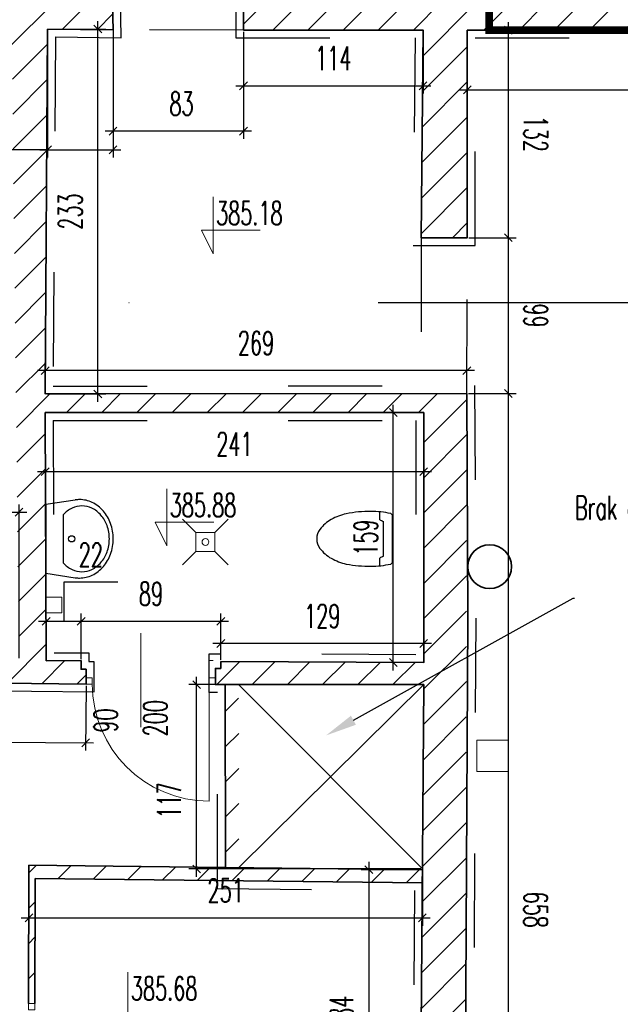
# Model space of a CAD drawing. Header units: millimetres. Extents: x 19887 to 192597, y -14203 to 39042.
# Tile 47 of 256: x 26377 to 26760, y -9571 to -8943. Entities that reach past the tile are written whole.
import ezdxf
from ezdxf import colors
from ezdxf.entities.mleader import LeaderData, LeaderLine
from ezdxf.math import Vec2, Vec3

# ---------------------------------------------------------------- set-up
doc = ezdxf.new("R2010")
doc.units = ezdxf.units.MM
for name, pattern in [('ACAD_ISO03W100', [30, 12, -18]), ('CONTINOUS', [0]), ('DASHED2', [9.525, 6.35, -3.175]), ('KRESKAKROPKA', [25.4, 12.7, -6.35, 0, -6.35])]:
    doc.linetypes.add(name, pattern=pattern)
doc.layers.get('Defpoints').update_dxf_attribs({"color": 4})
for name, color, linetype in [('A_DBA-RAMKI', 6, 'Continuous'), ('A_DBA-WYMIAR', 1, 'Continuous'), ('A_DBA_WPUSTY SAN', 150, 'Continuous'), ('Basen_rzut_poziom_1_widok', 252, 'Continuous'), ('Opis', 252, 'Continuous'), ('Osie przekroj', 252, 'Continuous'), ('Sufit podwieszany', 252, 'Continuous'), ('Wymiarowanie', 3, 'Continuous'), ('Wypełnienie', 252, 'Continuous')]:
    doc.layers.add(name, color=color, linetype=linetype)
for name, color, linetype, lineweight in [('A_DBA_URZADZENIA SANITARNE', 5, 'Continuous', 25), ('Basen_rzut_poziom_1_obrys', 252, 'Continuous', 35), ('Drzwi', 2, 'Continuous', 5), ('koty wysokościowe', 252, 'Continuous', 0), ('Schody', 252, 'Continuous', 5)]:
    doc.layers.add(name, color=color, linetype=linetype, lineweight=lineweight)
doc.styles.add('ROMANS', font='romans.shx', dxfattribs={"width": 0.6})
doc.styles.get("Standard").update_dxf_attribs({"font": 'arial.ttf'})
doc.dimstyles.new('000001FB70622F18', dxfattribs={"dimtxt": 20, "dimasz": 5, "dimexe": 5, "dimexo": 1, "dimgap": 20, "dimtad": 1, "dimtoh": 1, "dimdec": 0, "dimtxsty": 'Standard', "dimblk": 'OBLIQUE', "dimcen": 0, "dimdle": 5, "dimclrd": 252, "dimclre": 252, "dimclrt": 252, "dimadec": 0, "dimazin": 0, "dimtfac": 1, "dimtdec": 0, "dimtmove": 0, "dimatfit": 3, "dimldrblk": 'OBLIQUE', "dimfxl": 150, "dimfxlon": 1, "dimlwd": 25, "dimlwe": 25, "dimarcsym": 1})
pattern_1 = [(45, (3252.028, -2175.285), (-11.22532, 11.22532), [])]

# ---------------------------------------------------------------- blocks, each defined once
blk = doc.blocks.new('_Oblique')
at = {"color": 0, "linetype": 'ByBlock', "lineweight": -2}
blk.add_line((-0.5, -0.5), (0.5, 0.5), dxfattribs=at)
blk = doc.blocks.new('*D633')
at = {"layer": 'Defpoints', "color": 0}
for p in [(3756.04, -3077.15), (4422.19, -3077.15), (4422.19, -3115.23)]:
    blk.add_point(p, dxfattribs=at)
at = {"layer": 'Wymiarowanie', "color": 252, "linetype": 'Continuous', "lineweight": 25}
for p, q in [((3756.04, -3078.15), (3756.04, -3120.23)), ((4422.19, -3078.15), (4422.19, -3120.23)), ((3751.04, -3115.23), (4427.19, -3115.23))]:
    blk.add_line(p, q, dxfattribs=at)
at = {"layer": 'Wymiarowanie', "color": 252, "linetype": 'ByBlock', "lineweight": 25, "xscale": 5, "yscale": 5, "zscale": 5, "rotation": 180}
blk.add_blockref('_Oblique', (3756.04, -3115.23), dxfattribs=at)
at = {"layer": 'Wymiarowanie', "color": 252, "linetype": 'ByBlock', "lineweight": 25, "xscale": 5, "yscale": 5, "zscale": 5}
blk.add_blockref('_Oblique', (4422.19, -3115.23), dxfattribs=at)
at = {"layer": 'Wymiarowanie', "color": 252, "insert": (4089.12, -3097.73), "char_height": 15, "attachment_point": 5, "style": 'ROMANS'}
blk.add_mtext('666', dxfattribs=at)
blk = doc.blocks.new('*D602')
at = {"layer": 'Defpoints', "color": 0}
for p in [(3488.31, -3076.48), (3530.1, -3075.75), (3530.1, -3153.41)]:
    blk.add_point(p, dxfattribs=at)
at = {"layer": 'Wymiarowanie', "color": 252, "linetype": 'Continuous', "lineweight": 25}
for p, q in [((3488.31, -3077.48), (3488.31, -3158.41)), ((3530.1, -3076.75), (3530.1, -3158.41)), ((3488.31, -3153.41), (3218.21, -3153.41)), ((3483.31, -3153.41), (3535.1, -3153.41))]:
    blk.add_line(p, q, dxfattribs=at)
at = {"layer": 'Wymiarowanie', "color": 252, "linetype": 'ByBlock', "lineweight": 25, "xscale": 5, "yscale": 5, "zscale": 5, "rotation": 180}
blk.add_blockref('_Oblique', (3488.31, -3153.41), dxfattribs=at)
at = {"layer": 'Wymiarowanie', "color": 252, "linetype": 'ByBlock', "lineweight": 25, "xscale": 5, "yscale": 5, "zscale": 5}
blk.add_blockref('_Oblique', (3530.1, -3153.41), dxfattribs=at)
at = {"layer": 'Wymiarowanie', "color": 252, "insert": (3235.5, -3135.91), "char_height": 15, "attachment_point": 5, "style": 'ROMANS'}
blk.add_mtext('42', dxfattribs=at)
blk = doc.blocks.new('*D626')
at = {"layer": 'Defpoints', "color": 0}
for p in [(3613.33, -3077.15), (3727.79, -3077.15), (3727.79, -3112.64)]:
    blk.add_point(p, dxfattribs=at)
at = {"layer": 'Wymiarowanie', "color": 252, "linetype": 'Continuous', "lineweight": 25}
for p, q in [((3613.33, -3078.15), (3613.33, -3117.64)), ((3727.79, -3078.15), (3727.79, -3117.64)), ((3608.33, -3112.64), (3732.79, -3112.64))]:
    blk.add_line(p, q, dxfattribs=at)
at = {"layer": 'Wymiarowanie', "color": 252, "linetype": 'ByBlock', "lineweight": 25, "xscale": 5, "yscale": 5, "zscale": 5, "rotation": 180}
blk.add_blockref('_Oblique', (3613.33, -3112.64), dxfattribs=at)
at = {"layer": 'Wymiarowanie', "color": 252, "linetype": 'ByBlock', "lineweight": 25, "xscale": 5, "yscale": 5, "zscale": 5}
blk.add_blockref('_Oblique', (3727.79, -3112.64), dxfattribs=at)
at = {"layer": 'Wymiarowanie', "color": 252, "insert": (3670.56, -3095.14), "char_height": 15, "attachment_point": 5, "style": 'ROMANS'}
blk.add_mtext('114', dxfattribs=at)
blk = doc.blocks.new('*D613')
at = {"layer": 'Defpoints', "color": 0}
for p in [(3530.1, -3075.75), (3613.33, -3077.15), (3530.1, -3141.54)]:
    blk.add_point(p, dxfattribs=at)
at = {"layer": 'Wymiarowanie', "color": 252, "linetype": 'Continuous', "lineweight": 25}
for p, q in [((3530.1, -3076.75), (3530.1, -3146.54)), ((3613.33, -3078.15), (3613.33, -3146.54)), ((3618.33, -3141.54), (3525.1, -3141.54))]:
    blk.add_line(p, q, dxfattribs=at)
at = {"layer": 'Wymiarowanie', "color": 252, "linetype": 'ByBlock', "lineweight": 25, "xscale": 5, "yscale": 5, "zscale": 5, "rotation": 180}
blk.add_blockref('_Oblique', (3530.1, -3141.54), dxfattribs=at)
at = {"layer": 'Wymiarowanie', "color": 252, "linetype": 'ByBlock', "lineweight": 25, "xscale": 5, "yscale": 5, "zscale": 5}
blk.add_blockref('_Oblique', (3613.33, -3141.54), dxfattribs=at)
at = {"layer": 'Wymiarowanie', "color": 252, "insert": (3573.74, -3124.04), "char_height": 15, "attachment_point": 5, "style": 'ROMANS'}
blk.add_mtext('83', dxfattribs=at)
blk = doc.blocks.new('*D812')
at = {"layer": 'Defpoints', "color": 0}
for p in [(3756.04, -3077.15), (3756.04, -3209.47), (3782.17, -3209.47)]:
    blk.add_point(p, dxfattribs=at)
at = {"layer": 'Wymiarowanie', "color": 252, "linetype": 'Continuous', "lineweight": 25}
for p, q in [((3782.17, -3072.15), (3782.17, -3214.47)), ((3757.04, -3077.15), (3787.17, -3077.15)), ((3757.04, -3209.47), (3787.17, -3209.47))]:
    blk.add_line(p, q, dxfattribs=at)
at = {"layer": 'Wymiarowanie', "color": 252, "linetype": 'ByBlock', "lineweight": 25, "xscale": 5, "yscale": 5, "zscale": 5}
for p, rotation in [((3782.17, -3077.15), 90), ((3782.17, -3209.47), 270)]:
    blk.add_blockref('_Oblique', p, dxfattribs=dict(at, rotation=rotation))
at = {"layer": 'Wymiarowanie', "color": 252, "insert": (3799.67, -3143.31), "char_height": 15, "attachment_point": 5, "rotation": 270, "style": 'ROMANS'}
blk.add_mtext('132', dxfattribs=at)
blk = doc.blocks.new('*D813')
at = {"layer": 'Defpoints', "color": 0}
for p in [(3756.04, -3209.47), (3755.74, -3308.78), (3782.17, -3308.78)]:
    blk.add_point(p, dxfattribs=at)
at = {"layer": 'Wymiarowanie', "color": 252, "linetype": 'Continuous', "lineweight": 25}
for p, q in [((3782.17, -3204.47), (3782.17, -3313.78)), ((3757.04, -3209.47), (3787.17, -3209.47)), ((3756.74, -3308.78), (3787.17, -3308.78))]:
    blk.add_line(p, q, dxfattribs=at)
at = {"layer": 'Wymiarowanie', "color": 252, "linetype": 'ByBlock', "lineweight": 25, "xscale": 5, "yscale": 5, "zscale": 5}
for p, rotation in [((3782.17, -3209.47), 90), ((3782.17, -3308.78), 270)]:
    blk.add_blockref('_Oblique', p, dxfattribs=dict(at, rotation=rotation))
at = {"layer": 'Wymiarowanie', "color": 252, "insert": (3799.67, -3259.12), "char_height": 15, "attachment_point": 5, "rotation": 270, "style": 'ROMANS'}
blk.add_mtext('99', dxfattribs=at)
blk = doc.blocks.new('*D810')
at = {"layer": 'Defpoints', "color": 0}
for p in [(3755.74, -3308.78), (3753.7, -3966.93), (3782.17, -3966.93)]:
    blk.add_point(p, dxfattribs=at)
at = {"layer": 'Wymiarowanie', "color": 252, "linetype": 'Continuous', "lineweight": 25}
for p, q in [((3782.17, -3303.78), (3782.17, -3971.93)), ((3756.74, -3308.78), (3787.17, -3308.78)), ((3754.7, -3966.93), (3787.17, -3966.93))]:
    blk.add_line(p, q, dxfattribs=at)
at = {"layer": 'Wymiarowanie', "color": 252, "linetype": 'ByBlock', "lineweight": 25, "xscale": 5, "yscale": 5, "zscale": 5}
for p, rotation in [((3782.17, -3308.78), 90.00000000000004), ((3782.17, -3966.93), 270.0000000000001)]:
    blk.add_blockref('_Oblique', p, dxfattribs=dict(at, rotation=rotation))
at = {"layer": 'Wymiarowanie', "color": 252, "insert": (3799.67, -3637.85), "char_height": 15, "attachment_point": 5, "rotation": 270, "style": 'ROMANS'}
blk.add_mtext('658', dxfattribs=at)
blk = doc.blocks.new('*D825')
at = {"layer": 'Defpoints', "color": 0}
for p in [(3486.81, -3320.9), (3728.23, -3320.9), (3728.23, -3358.56)]:
    blk.add_point(p, dxfattribs=at)
at = {"layer": 'Wymiarowanie', "color": 252, "linetype": 'Continuous', "lineweight": 25}
for p, q in [((3486.81, -3321.9), (3486.81, -3363.56)), ((3728.23, -3321.9), (3728.23, -3363.56)), ((3481.81, -3358.56), (3733.23, -3358.56))]:
    blk.add_line(p, q, dxfattribs=at)
at = {"layer": 'Wymiarowanie', "color": 252, "linetype": 'ByBlock', "lineweight": 25, "xscale": 5, "yscale": 5, "zscale": 5, "rotation": 180}
blk.add_blockref('_Oblique', (3486.81, -3358.56), dxfattribs=at)
at = {"layer": 'Wymiarowanie', "color": 252, "linetype": 'ByBlock', "lineweight": 25, "xscale": 5, "yscale": 5, "zscale": 5}
blk.add_blockref('_Oblique', (3728.23, -3358.56), dxfattribs=at)
at = {"layer": 'Wymiarowanie', "color": 252, "insert": (3607.52, -3341.06), "char_height": 15, "attachment_point": 5, "style": 'ROMANS'}
blk.add_mtext('241', dxfattribs=at)
blk = doc.blocks.new('*D828')
at = {"layer": 'Defpoints', "color": 0}
for p in [(3708.82, -3320.9), (3728.23, -3320.9), (3728.23, -3480.27)]:
    blk.add_point(p, dxfattribs=at)
at = {"layer": 'Wymiarowanie', "color": 252, "linetype": 'Continuous', "lineweight": 25}
for p, q in [((3708.82, -3485.27), (3708.82, -3315.9)), ((3727.23, -3320.9), (3703.82, -3320.9)), ((3727.23, -3480.27), (3703.82, -3480.27))]:
    blk.add_line(p, q, dxfattribs=at)
at = {"layer": 'Wymiarowanie', "color": 252, "linetype": 'ByBlock', "lineweight": 25, "xscale": 5, "yscale": 5, "zscale": 5}
for p, rotation in [((3708.82, -3320.9), 90), ((3708.82, -3480.27), 270)]:
    blk.add_blockref('_Oblique', p, dxfattribs=dict(at, rotation=rotation))
at = {"layer": 'Wymiarowanie', "color": 252, "insert": (3691.32, -3400.59), "char_height": 15, "attachment_point": 5, "rotation": 90, "style": 'ROMANS'}
blk.add_mtext('159', dxfattribs=at)
blk = doc.blocks.new('*D801')
at = {"layer": 'Defpoints', "color": 0}
for p in [(3598.83, -3468.18), (3598.83, -3479.64), (3728.23, -3480.27)]:
    blk.add_point(p, dxfattribs=at)
at = {"layer": 'Wymiarowanie', "color": 252, "linetype": 'Continuous', "lineweight": 25}
for p, q in [((3598.83, -3478.64), (3598.83, -3463.18)), ((3728.23, -3479.27), (3728.23, -3463.18)), ((3733.23, -3468.18), (3593.83, -3468.18))]:
    blk.add_line(p, q, dxfattribs=at)
at = {"layer": 'Wymiarowanie', "color": 252, "linetype": 'ByBlock', "lineweight": 25, "xscale": 5, "yscale": 5, "zscale": 5, "rotation": 180}
blk.add_blockref('_Oblique', (3598.83, -3468.18), dxfattribs=at)
at = {"layer": 'Wymiarowanie', "color": 252, "linetype": 'ByBlock', "lineweight": 25, "xscale": 5, "yscale": 5, "zscale": 5}
blk.add_blockref('_Oblique', (3728.23, -3468.18), dxfattribs=at)
at = {"layer": 'Wymiarowanie', "color": 252, "insert": (3663.53, -3450.68), "char_height": 15, "attachment_point": 5, "style": 'ROMANS'}
blk.add_mtext('129', dxfattribs=at)
blk = doc.blocks.new('*D802')
at = {"layer": 'Defpoints', "color": 0}
for p in [(3509.73, -3454), (3509.73, -3479.01), (3598.83, -3479.64)]:
    blk.add_point(p, dxfattribs=at)
at = {"layer": 'Wymiarowanie', "color": 252, "linetype": 'Continuous', "lineweight": 25}
for p, q in [((3509.73, -3478.01), (3509.73, -3449)), ((3598.83, -3478.64), (3598.83, -3449)), ((3603.83, -3454), (3504.73, -3454))]:
    blk.add_line(p, q, dxfattribs=at)
at = {"layer": 'Wymiarowanie', "color": 252, "linetype": 'ByBlock', "lineweight": 25, "xscale": 5, "yscale": 5, "zscale": 5, "rotation": 180}
blk.add_blockref('_Oblique', (3509.73, -3454), dxfattribs=at)
at = {"layer": 'Wymiarowanie', "color": 252, "linetype": 'ByBlock', "lineweight": 25, "xscale": 5, "yscale": 5, "zscale": 5}
blk.add_blockref('_Oblique', (3598.83, -3454), dxfattribs=at)
at = {"layer": 'Wymiarowanie', "color": 252, "insert": (3554.28, -3436.5), "char_height": 15, "attachment_point": 5, "style": 'ROMANS'}
blk.add_mtext('89', dxfattribs=at)
blk = doc.blocks.new('*D829')
at = {"layer": 'Defpoints', "color": 0}
for p in [(3487.47, -3454), (3487.47, -3479.08), (3509.73, -3479.01)]:
    blk.add_point(p, dxfattribs=at)
at = {"layer": 'Wymiarowanie', "color": 252, "linetype": 'Continuous', "lineweight": 25}
for p, q in [((3533.17, -3429), (3498.6, -3429)), ((3498.6, -3429), (3498.6, -3454)), ((3487.47, -3478.08), (3487.47, -3449)), ((3509.73, -3478.01), (3509.73, -3449)), ((3514.73, -3454), (3482.47, -3454))]:
    blk.add_line(p, q, dxfattribs=at)
at = {"layer": 'Wymiarowanie', "color": 252, "linetype": 'ByBlock', "lineweight": 25, "xscale": 5, "yscale": 5, "zscale": 5, "rotation": 180}
blk.add_blockref('_Oblique', (3487.47, -3454), dxfattribs=at)
at = {"layer": 'Wymiarowanie', "color": 252, "linetype": 'ByBlock', "lineweight": 25, "xscale": 5, "yscale": 5, "zscale": 5}
blk.add_blockref('_Oblique', (3509.73, -3454), dxfattribs=at)
at = {"layer": 'Wymiarowanie', "color": 252, "insert": (3515.89, -3411.5), "char_height": 15, "attachment_point": 5, "style": 'ROMANS'}
blk.add_mtext('22', dxfattribs=at)
blk = doc.blocks.new('*D649')
at = {"layer": 'Defpoints', "color": 0}
for p in [(3486.81, -3294.19), (3486.81, -3309.09), (3755.74, -3308.78)]:
    blk.add_point(p, dxfattribs=at)
at = {"layer": 'Wymiarowanie', "color": 252, "linetype": 'Continuous', "lineweight": 25}
for p, q in [((3760.74, -3294.19), (3481.81, -3294.19)), ((3486.81, -3308.09), (3486.81, -3289.19)), ((3755.74, -3307.78), (3755.74, -3289.19))]:
    blk.add_line(p, q, dxfattribs=at)
at = {"layer": 'Wymiarowanie', "color": 252, "linetype": 'ByBlock', "lineweight": 25, "xscale": 5, "yscale": 5, "zscale": 5, "rotation": 180}
blk.add_blockref('_Oblique', (3486.81, -3294.19), dxfattribs=at)
at = {"layer": 'Wymiarowanie', "color": 252, "linetype": 'ByBlock', "lineweight": 25, "xscale": 5, "yscale": 5, "zscale": 5}
blk.add_blockref('_Oblique', (3755.74, -3294.19), dxfattribs=at)
at = {"layer": 'Wymiarowanie', "color": 252, "insert": (3621.28, -3276.69), "char_height": 15, "attachment_point": 5, "style": 'ROMANS'}
blk.add_mtext('269', dxfattribs=at)
blk = doc.blocks.new('*D650')
at = {"layer": 'Defpoints', "color": 0}
for p in [(3488.31, -3076.48), (3520.4, -3076.48), (3486.81, -3309.09)]:
    blk.add_point(p, dxfattribs=at)
at = {"layer": 'Wymiarowanie', "color": 252, "linetype": 'Continuous', "lineweight": 25}
for p, q in [((3520.4, -3314.09), (3520.4, -3071.48)), ((3489.31, -3076.48), (3525.4, -3076.48)), ((3487.81, -3309.09), (3525.4, -3309.09))]:
    blk.add_line(p, q, dxfattribs=at)
at = {"layer": 'Wymiarowanie', "color": 252, "linetype": 'ByBlock', "lineweight": 25, "xscale": 5, "yscale": 5, "zscale": 5}
for p, rotation in [((3520.4, -3076.48), 90), ((3520.4, -3309.09), 270)]:
    blk.add_blockref('_Oblique', p, dxfattribs=dict(at, rotation=rotation))
at = {"layer": 'Wymiarowanie', "color": 252, "insert": (3502.9, -3192.79), "char_height": 15, "attachment_point": 5, "rotation": 90, "style": 'ROMANS'}
blk.add_mtext('233', dxfattribs=at)
blk = doc.blocks.new('*D654')
at = {"layer": 'Defpoints', "color": 0}
for p in [(3470.12, -3384.45), (3234.09, -3479.83), (3470.12, -3478.5)]:
    blk.add_point(p, dxfattribs=at)
at = {"layer": 'Wymiarowanie', "color": 252, "linetype": 'Continuous', "lineweight": 25}
for p, q in [((3234.09, -3478.83), (3234.09, -3379.45)), ((3470.12, -3477.5), (3470.12, -3379.45)), ((3229.09, -3384.45), (3475.12, -3384.45))]:
    blk.add_line(p, q, dxfattribs=at)
at = {"layer": 'Wymiarowanie', "color": 252, "linetype": 'ByBlock', "lineweight": 25, "xscale": 5, "yscale": 5, "zscale": 5, "rotation": 180}
blk.add_blockref('_Oblique', (3234.09, -3384.45), dxfattribs=at)
at = {"layer": 'Wymiarowanie', "color": 252, "linetype": 'ByBlock', "lineweight": 25, "xscale": 5, "yscale": 5, "zscale": 5}
blk.add_blockref('_Oblique', (3470.12, -3384.45), dxfattribs=at)
at = {"layer": 'Wymiarowanie', "color": 252, "insert": (3352.1, -3366.95), "char_height": 15, "attachment_point": 5, "style": 'ROMANS'}
blk.add_mtext('236', dxfattribs=at)
blk = doc.blocks.new('*D669')
at = {"layer": 'Defpoints', "color": 0}
for p in [(3234.09, -3492.44), (3512.85, -3494.02), (3512.63, -3531.43)]:
    blk.add_point(p, dxfattribs=at)
at = {"layer": 'Wymiarowanie', "color": 252, "linetype": 'Continuous', "lineweight": 25}
for p, q in [((3234.08, -3493.44), (3233.85, -3534.85)), ((3512.84, -3495.02), (3512.6, -3536.43)), ((3228.88, -3529.82), (3517.63, -3531.46))]:
    blk.add_line(p, q, dxfattribs=at)
at = {"layer": 'Wymiarowanie', "color": 252, "linetype": 'ByBlock', "lineweight": 25, "xscale": 5, "yscale": 5, "zscale": 5}
for p, rotation in [((3233.88, -3529.85), 179.674526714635), ((3512.63, -3531.43), 359.674526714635)]:
    blk.add_blockref('_Oblique', p, dxfattribs=dict(at, rotation=rotation))
at = {"layer": 'Wymiarowanie', "color": 252, "insert": (3373.35, -3513.14), "char_height": 15, "attachment_point": 5, "rotation": 359.67453, "style": 'ROMANS'}
blk.add_mtext('279', dxfattribs=at)
blk = doc.blocks.new('*D998')
at = {"layer": 'Defpoints', "color": 0}
for p in [(3476.46, -3609.38), (3727.38, -3612.32), (3727.38, -3643.04)]:
    blk.add_point(p, dxfattribs=at)
at = {"layer": 'Wymiarowanie', "color": 252, "linetype": 'Continuous', "lineweight": 25}
for p, q in [((3476.46, -3610.38), (3476.46, -3648.04)), ((3727.38, -3613.32), (3727.38, -3648.04)), ((3471.46, -3643.04), (3732.38, -3643.04))]:
    blk.add_line(p, q, dxfattribs=at)
at = {"layer": 'Wymiarowanie', "color": 252, "linetype": 'ByBlock', "lineweight": 25, "xscale": 5, "yscale": 5, "zscale": 5, "rotation": 180}
blk.add_blockref('_Oblique', (3476.46, -3643.04), dxfattribs=at)
at = {"layer": 'Wymiarowanie', "color": 252, "linetype": 'ByBlock', "lineweight": 25, "xscale": 5, "yscale": 5, "zscale": 5}
blk.add_blockref('_Oblique', (3727.38, -3643.04), dxfattribs=at)
at = {"layer": 'Wymiarowanie', "color": 252, "insert": (3601.92, -3625.54), "char_height": 15, "attachment_point": 5, "style": 'ROMANS'}
blk.add_mtext('251', dxfattribs=at)
blk = doc.blocks.new('*D1000')
at = {"layer": 'Defpoints', "color": 0}
for p in [(3727.38, -3612.32), (3693.29, -3795.82), (3727.21, -3795.82)]:
    blk.add_point(p, dxfattribs=at)
at = {"layer": 'Wymiarowanie', "color": 252, "linetype": 'Continuous', "lineweight": 25}
for p, q in [((3693.29, -3607.32), (3693.29, -3800.82)), ((3726.38, -3612.32), (3688.29, -3612.32)), ((3726.21, -3795.82), (3688.29, -3795.82))]:
    blk.add_line(p, q, dxfattribs=at)
at = {"layer": 'Wymiarowanie', "color": 252, "linetype": 'ByBlock', "lineweight": 25, "xscale": 5, "yscale": 5, "zscale": 5}
for p, rotation in [((3693.29, -3612.32), 90), ((3693.29, -3795.82), 270)]:
    blk.add_blockref('_Oblique', p, dxfattribs=dict(at, rotation=rotation))
at = {"layer": 'Wymiarowanie', "color": 252, "insert": (3675.79, -3704.07), "char_height": 15, "attachment_point": 5, "rotation": 90, "style": 'ROMANS'}
blk.add_mtext('184', dxfattribs=at)
blk = doc.blocks.new('*D999')
at = {"layer": 'Defpoints', "color": 0}
for p in [(3583.42, -3494.33), (3728.23, -3494.33), (3727.38, -3611.83)]:
    blk.add_point(p, dxfattribs=at)
at = {"layer": 'Wymiarowanie', "color": 252, "linetype": 'Continuous', "lineweight": 25}
for p, q in [((3583.42, -3616.83), (3583.42, -3489.33)), ((3727.23, -3494.33), (3578.42, -3494.33)), ((3726.38, -3611.83), (3578.42, -3611.83))]:
    blk.add_line(p, q, dxfattribs=at)
at = {"layer": 'Wymiarowanie', "color": 252, "linetype": 'ByBlock', "lineweight": 25, "xscale": 5, "yscale": 5, "zscale": 5}
for p, rotation in [((3583.42, -3494.33), 90), ((3583.42, -3611.83), 270)]:
    blk.add_blockref('_Oblique', p, dxfattribs=dict(at, rotation=rotation))
at = {"layer": 'Wymiarowanie', "color": 252, "insert": (3565.92, -3568.17), "char_height": 15, "attachment_point": 5, "rotation": 90, "style": 'ROMANS'}
blk.add_mtext('117', dxfattribs=at)
blk = doc.blocks.new('G$CD6418B73')
at = {"layer": 'A_DBA_WPUSTY SAN', "lineweight": 9}
for p, q in [((113.9, -311.56), (122.47, -320.13)), ((134.47, -320.13), (143.04, -311.56)), ((122.47, -332.13), (122.47, -320.13)), ((122.47, -320.13), (134.47, -320.13)), ((134.47, -320.13), (134.47, -332.13)), ((113.9, -340.7), (122.47, -332.13)), ((134.47, -332.13), (122.47, -332.13)), ((134.47, -332.13), (143.04, -340.7))]:
    blk.add_line(p, q, dxfattribs=at)
at = {"layer": 'A_DBA_WPUSTY SAN', "linetype": 'CONTINOUS', "lineweight": 9}
blk.add_circle((128.47, -326.13), 2.14, dxfattribs=at)
blk = doc.blocks.new('G$CF5E15B28')
at = {"layer": 'Wypełnienie'}
h = blk.add_hatch(dxfattribs=at)
h.set_pattern_fill('ANSI31', color=253, scale=5, angle=90)
h.set_pattern_definition(pattern_1)
h.paths.add_polyline_path([(3756.04, -3077.15), (4422.19, -3077.15), (4422.19, -3224.61), (4439.06, -3224.61), (4438.48, -3063.71), (3739.86, -3060.82), (3739.47, -2516.77), (3385.09, -2193.98), (3359.13, -2222.48), (3553.05, -2396.97), (3467.33, -2490.78), (3467.33, -2520.21), (3483.73, -2520.21), (3483.73, -2497.42), (3563.08, -2407.02), (3729.42, -2553.99), (3727.03, -3062.26), (3613.33, -3062.26), (3613.33, -3077.15), (3727.79, -3077.15), (3726.59, -3209.47), (3756.04, -3209.47)])
h = blk.add_hatch(dxfattribs=at)
h.set_pattern_fill('ANSI31', color=253, scale=5, angle=90)
h.set_pattern_definition(pattern_1)
h.paths.add_polyline_path([(3578.23, -4396.67), (3543.23, -4397.09), (3539.56, -4291.27), (3541.88, -4206.88), (3527.42, -4206.75), (3528.25, -4396.96), (3232.09, -4395.8), (3232.32, -4313.58), (3217.85, -4313.55), (3217.52, -4395.93), (3211.15, -4395.93), (3211.15, -4415.44), (3207.56, -4415.44), (3207.56, -4424.63), (3581.09, -4425.12), (3581.09, -4415.71), (3578.23, -4415.71)])
h.paths.add_polyline_path([(3755.74, -3308.78), (3486.81, -3309.09), (3488.31, -3076.48), (3530.12, -3077.03), (3529.84, -3061.07), (3404.67, -3062.06), (3406.92, -2818.27), (3390.85, -2818.27), (3390.51, -3061.83), (3098.96, -3060.48), (3100.57, -2981.54), (3087.74, -2981.54), (3087.74, -2976.28), (3080.96, -2976.28), (3082.84, -3546.23), (3092.74, -3546.23), (3092.73, -3546.27), (3099.02, -3546.27), (3099.03, -3494.67), (3138.22, -3494.67), (3138.22, -3483.22), (3134.86, -3483.22), (3134.86, -3480.28), (3095.73, -3481.41), (3099.77, -3076.57), (3465.46, -3072.29), (3470.12, -3478.5), (3234.09, -3479.83), (3234.09, -3492.44), (3512.85, -3494.02), (3512.85, -3484.53), (3509.73, -3484.53), (3509.73, -3479.01), (3487.47, -3479.08), (3486.81, -3320.9), (3728.23, -3320.9), (3728.23, -3480.27), (3598.83, -3479.64), (3598.83, -3484.04), (3595.43, -3484.04), (3595.43, -3494.33), (3728.23, -3494.33), (3726.05, -3795.82), (3195.5, -3795.34), (3195.94, -3813.22), (3192.81, -3813.07), (3192.81, -3822.54), (3219.72, -3822.54), (3218.25, -4206.75), (3527.42, -4206.75), (3541.88, -4206.88), (3752.62, -4206.88), (3752.62, -4067.55), (3724.23, -4067.55), (3724.23, -4192.53), (3232.83, -4191.41), (3234.22, -3808.84), (3686.94, -3809.36), (3686.94, -3833.52), (3726.31, -3832.15), (3726.31, -3936.3), (3696.68, -3936.3), (3696.68, -3960.88), (3724.51, -3960.88), (3724.51, -3966.93), (3753.7, -3966.93), (3755.09, -3709.46)])
h = blk.add_hatch(dxfattribs=at)
h.set_pattern_fill('ANSI31', color=253, scale=5, angle=90)
h.set_pattern_definition(pattern_1)
h.paths.add_polyline_path([(3610.15, -3494.33), (3601.66, -3494.33), (3601.92, -3610.85), (3610.41, -3610.95)])
h = blk.add_hatch(dxfattribs=at)
h.set_pattern_fill('ANSI31', color=253, scale=5, angle=90)
h.set_pattern_definition(pattern_1)
h.paths.add_polyline_path([(3596.69, -3610.79), (3476.46, -3609.38), (3476.13, -3697.6), (3480.13, -3697.6), (3480.45, -3617.83), (3596.69, -3619.19)])
h.paths.add_polyline_path([(3727.38, -3612.32), (3596.69, -3610.79), (3596.69, -3619.19), (3727.32, -3620.72)])
at = {"layer": 'Basen_rzut_poziom_1_obrys', "color": 253, "elevation": 0}
for points in [[(3488.31, -3076.48), (3530.12, -3077.03), (3529.84, -3061.07), (3404.67, -3062.06), (3406.92, -2818.27), (3390.85, -2818.27), (3390.51, -3061.83), (3098.96, -3060.48), (3100.57, -2981.54), (3087.74, -2981.54), (3087.74, -2976.28)], [(3613.33, -3061.79), (3613.33, -3077.15), (3727.79, -3077.15), (3726.59, -3209.47), (3756.04, -3209.47), (3756.04, -3077.15)], [(3488.31, -3076.48), (3486.81, -3309.09), (3755.74, -3308.78), (3756.48, -3451.98)], [(3756.04, -3077.15), (4422.19, -3077.15)], [(3486.81, -3320.9), (3487.47, -3479.08), (3509.73, -3479.01), (3509.73, -3484.53), (3512.85, -3484.53), (3512.85, -3494.02), (3478.13, -3493.72), (3234.09, -3492.44)], [(3486.81, -3320.9), (3728.23, -3320.9), (3728.23, -3480.27), (3598.83, -3479.64)], [(3756.48, -3451.98), (3753.7, -3966.93), (3724.51, -3966.93), (3724.51, -3960.88), (3696.68, -3960.88)], [(3598.83, -3479.64), (3598.83, -3484.04), (3595.43, -3484.04), (3595.43, -3494.33), (3601.66, -3494.33), (3601.92, -3610.85)], [(3601.66, -3494.33), (3728.23, -3494.33), (3726.05, -3795.82), (3195.5, -3795.34), (3195.94, -3813.22), (3192.81, -3813.07), (3192.81, -3822.54)], [(3476.13, -3697.6), (3476.46, -3609.38)], [(3727.38, -3612.32), (3476.46, -3609.38)], [(3727.38, -3612.32), (3727.32, -3620.72), (3480.45, -3617.83)], [(3480.13, -3697.6), (3480.45, -3617.83)], [(3722.35, -3625.66), (3722.35, -3625.66)]]:
    blk.add_lwpolyline(points, dxfattribs=at)
at = {"layer": 'Basen_rzut_poziom_1_obrys', "color": 253}
blk.add_circle((3770.3, -3419.13, 0), 13.99, dxfattribs=at)
at = {"layer": 'Basen_rzut_poziom_1_widok', "color": 253, "linetype": 'ACAD_ISO03W100', "ltscale": 5, "elevation": 0}
for points in [[(3613.33, -3077.15), (3530.12, -3077.03)], [(3726.59, -3209.47), (3726.71, -3308.81)], [(3755.74, -3308.78), (3756.04, -3209.47)]]:
    blk.add_lwpolyline(points, dxfattribs=at)
at = {"layer": 'Drzwi', "color": 253, "elevation": 0}
for points in [[(3547.87, -3481.49), (3547.87, -3461.49)], [(3547.87, -3481.49), (3547.87, -3521.49)], [(3593.86, -3479.04), (3591.43, -3479.04)], [(3591.43, -3568.6), (3591.43, -3494.02)], [(3476.13, -3701.6), (3476.13, -3701.6), (3480.13, -3701.6), (3480.13, -3697.6), (3476.13, -3697.6), (3476.13, -3701.6)], [(3476.13, -3697.6), (3476.13, -3697.6)]]:
    blk.add_lwpolyline(points, dxfattribs=at)
for points in [[(3512.85, -3494.02), (3516.85, -3494.02), (3516.85, -3490.02), (3512.85, -3490.02)], [(3591.43, -3494.02), (3595.43, -3494.02), (3595.43, -3490.02), (3591.43, -3490.02)]]:
    blk.add_lwpolyline(points, close=True, dxfattribs=at)
at = {"layer": 'Drzwi', "color": 253}
blk.add_arc((3591.43, -3494.02, 0), 74.58, 180, 270, dxfattribs=at)
at = {"layer": 'koty wysokościowe', "color": 253, "elevation": 0}
for points in [[(3593.92, -3183.46), (3593.92, -3219.69)], [(3586.42, -3204.69), (3593.92, -3204.69)], [(3593.92, -3219.69), (3586.42, -3204.69)], [(3593.92, -3204.69), (3623.92, -3204.69)], [(3564.37, -3369.56), (3564.37, -3405.79)], [(3556.87, -3390.79), (3564.37, -3390.79)], [(3564.37, -3405.79), (3556.87, -3390.79)], [(3564.37, -3390.79), (3594.37, -3390.79)], [(3539.56, -3677.65), (3539.56, -3713.88)]]:
    blk.add_lwpolyline(points, dxfattribs=at)
at = {"layer": 'Opis', "color": 253, "elevation": 0}
for points in [[(3610.15, -3494.33), (3727.38, -3611.83)], [(3610.41, -3610.95), (3728.23, -3494.33)]]:
    blk.add_lwpolyline(points, dxfattribs=at)
at = {"layer": 'Osie przekroj', "color": 253, "linetype": 'KRESKAKROPKA', "ltscale": 25, "elevation": 0}
blk.add_lwpolyline([(-1381.69, -3250.83), (4673.83, -3250.83)], dxfattribs=at)
at = {"layer": 'Sufit podwieszany', "color": 253, "linetype": 'ACAD_ISO03W100', "ltscale": 5, "elevation": 0}
for points in [[(3493.28, -3081.48), (3535.21, -3082.1), (3534.75, -3056.03), (3409.72, -3057.02), (3411.96, -2813.27), (3385.86, -2813.27), (3385.52, -3056.81), (3104.95, -3055.51), (3105.61, -2976.54), (3092.74, -2976.54), (3092.74, -2976.28)], [(3608.33, -3056.77), (3608.33, -3082.15), (3722.75, -3082.15), (3721.55, -3214.47), (3761.04, -3214.47), (3761.04, -3082.15)], [(3493.28, -3081.48), (3491.84, -3304.09), (3760.72, -3303.77), (3761.48, -3451.96)], [(3761.04, -3082.15), (4417.23, -3082.15)], [(3491.83, -3325.9), (3492.45, -3474.07), (3514.73, -3473.99), (3514.73, -3479.53), (3517.85, -3479.53), (3517.85, -3499.06), (3478.09, -3498.72), (3229.09, -3497.41)], [(3491.83, -3325.9), (3723.23, -3325.9), (3723.23, -3475.25), (3598.85, -3474.64)], [(3761.48, -3452.01), (3758.67, -3971.93), (3719.51, -3971.93), (3719.51, -3965.88), (3691.68, -3965.88)], [(3596.69, -3499.33), (3591.43, -3499.33), (3591.43, -3474.64), (3598.85, -3474.64)], [(3596.69, -3624.19), (3596.69, -3499.33)], [(3722.35, -3625.66), (3721.09, -3790.89), (3470.61, -3790.59)], [(3596.69, -3624.19), (3722.35, -3625.66)]]:
    blk.add_lwpolyline(points, dxfattribs=at)
at = {"layer": 'Drzwi', "color": 253, "char_height": 15, "width": 190.2964, "attachment_point": 1, "rotation": 90, "style": 'ROMANS'}
for s, insert in [('90', (3517.88, -3524.98, 0)), ('200', (3549.53, -3527.39, 0))]:
    blk.add_mtext(s, dxfattribs=dict(at, insert=insert))
at = {"layer": 'koty wysokościowe', "color": 253, "char_height": 15, "width": 21553.2844, "attachment_point": 1, "style": 'ROMANS'}
for s, insert in [('385.18', (3595.81, -3186.37, 0)), ('385.88', (3566.26, -3372.46, 0)), ('385.68', (3541.45, -3680.55, 0))]:
    blk.add_mtext(s, dxfattribs=dict(at, insert=insert))
at = {"layer": 'Opis', "color": 253, "insert": (3824.63, -3374, 0), "char_height": 15, "width": 924.3073, "attachment_point": 1, "style": 'ROMANS'}
blk.add_mtext('Brak dostępu', dxfattribs=at)
at = {"layer": 'Wymiarowanie', "color": 253}
for base, p1, p2, angle, override, picture, middle in [((3520.4, -3076.48, 0), (3486.81, -3309.09, 0), (3488.31, -3076.48, 0), 90, {"dimtxt": 15, "dimgap": 10, "dimtxsty": 'ROMANS'}, '*D650', (3502.9, -3192.79, 0)), ((3782.17, -3209.47, 0), (3756.04, -3077.15, 0), (3756.04, -3209.47, 0), 90, {"dimtxt": 15, "dimgap": 10, "dimtad": 2, "dimtxsty": 'ROMANS'}, '*D812', (3799.67, -3143.31, 0)), ((3727.79, -3112.64, 0), (3613.33, -3077.15, 0), (3727.79, -3077.15, 0), 0, {"dimtxt": 15, "dimgap": 10, "dimtxsty": 'ROMANS'}, '*D626', (3670.56, -3095.14, 0)), ((4422.19, -3115.23, 0), (3756.04, -3077.15, 0), (4422.19, -3077.15, 0), 0, {"dimtxt": 15, "dimgap": 10, "dimtxsty": 'ROMANS'}, '*D633', (4089.12, -3097.73, 0)), ((3782.17, -3308.78, 0), (3756.04, -3209.47, 0), (3755.74, -3308.78, 0), 90, {"dimtxt": 15, "dimgap": 10, "dimtad": 2, "dimtxsty": 'ROMANS', "dimtmove": 1}, '*D813', (3799.67, -3259.12, 0)), ((3486.81, -3294.19, 0), (3755.74, -3308.78, 0), (3486.81, -3309.09, 0), 0, {"dimtxt": 15, "dimgap": 10, "dimtxsty": 'ROMANS'}, '*D649', (3621.28, -3276.69, 0)), ((3782.17, -3966.93, 0), (3755.74, -3308.78, 0), (3753.7, -3966.93, 0), 90, {"dimtxt": 15, "dimgap": 10, "dimtad": 2, "dimtxsty": 'ROMANS', "dimtmove": 1}, '*D810', (3799.67, -3637.85, 0)), ((3708.82, -3320.9, 0), (3728.23, -3480.27, 0), (3728.23, -3320.9, 0), 90, {"dimtxt": 15, "dimgap": 10, "dimtxsty": 'ROMANS'}, '*D828', (3691.32, -3400.59, 0)), ((3728.23, -3358.56, 0), (3486.81, -3320.9, 0), (3728.23, -3320.9, 0), 0, {"dimtxt": 15, "dimgap": 10, "dimtxsty": 'ROMANS'}, '*D825', (3607.52, -3341.06, 0)), ((3470.12, -3384.45, 0), (3234.09, -3479.83, 0), (3470.12, -3478.5, 0), 0, {"dimtxt": 15, "dimgap": 10, "dimtxsty": 'ROMANS', "dimtmove": 1}, '*D654', (3352.1, -3366.95, 0)), ((3487.47, -3454, 0), (3509.73, -3479.01, 0), (3487.47, -3479.08, 0), 0, {"dimtxt": 15, "dimgap": 10, "dimtxsty": 'ROMANS', "dimtmove": 1}, '*D829', (3508.6, -3411.5, 0)), ((3509.73, -3454, 0), (3598.83, -3479.64, 0), (3509.73, -3479.01, 0), 0, {"dimtxt": 15, "dimgap": 10, "dimtxsty": 'ROMANS', "dimtmove": 1}, '*D802', (3554.28, -3436.5, 0)), ((3693.2948, -3795.823, 0), (3727.3773, -3612.3184, 0), (3727.2102, -3795.823, 0), 90, {"dimtxt": 15, "dimgap": 10, "dimtxsty": 'ROMANS'}, '*D1000', (3675.7948, -3704.0707, 0)), ((3727.38, -3643.04, 0), (3476.46, -3609.38, 0), (3727.38, -3612.32, 0), 0, {"dimtxt": 15, "dimgap": 10, "dimtxsty": 'ROMANS'}, '*D998', (3601.92, -3625.54, 0))]:
    dim = blk.add_linear_dim(base=base, p1=p1, p2=p2, angle=angle, dimstyle='000001FB70622F18', override=override, dxfattribs=at)
    dim.commit()
    dim.dimension.update_dxf_attribs({"geometry": picture, "text_midpoint": middle})
for base, p1, p2, angle, picture, middle in [((3530.1, -3153.41, 0), (3488.31, -3076.48, 0), (3530.1, -3075.75, 0), 0, '*D602', (3235.5, -3153.41, 0)), ((3530.1, -3141.54, 0), (3613.33, -3077.15, 0), (3530.1, -3075.75, 0), 0, '*D613', (3573.74, -3141.54, 0)), ((3598.83, -3468.18, 0), (3728.23, -3480.27, 0), (3598.83, -3479.64, 0), 0, '*D801', (3663.53, -3468.18, 0)), ((3583.4179, -3494.331, 0), (3727.3808, -3611.827, 0), (3728.2296, -3494.331, 0), 90, '*D999', (3583.4179, -3568.1724, 0))]:
    dim = blk.add_linear_dim(base=base, p1=p1, p2=p2, angle=angle, dimstyle='000001FB70622F18', override={"dimtxt": 15, "dimgap": 10, "dimtxsty": 'ROMANS'}, dxfattribs=at)
    dim.commit()
    dim.dimension.update_dxf_attribs({"geometry": picture, "text_midpoint": middle, "dimtype": 160})
dim = blk.add_aligned_dim(p1=(3234.09, -3492.44, 0), p2=(3512.85, -3494.02, 0), distance=-37.41, dimstyle='000001FB70622F18', override={"dimtxt": 15, "dimgap": 10, "dimtxsty": 'ROMANS'}, dxfattribs=at)
dim.commit()
dim.dimension.update_dxf_attribs({"geometry": '*D669', "text_midpoint": (3373.35, -3513.14, 0)})
at = {"layer": 'Schody', "color": 253}
ml = blk.add_multileader_mtext('Standard', dxfattribs=at)
ml.set_content('', color=253)
ml.set_leader_properties()
ml.build(insert=Vec2(0, 0))
ml.multileader.update_dxf_attribs({"text_top_attachment_type": 0, "text_bottom_attachment_type": 0, "dogleg_length": 0.8, "arrow_head_size": 20})
ctx = ml.context
ctx.base_point, ctx.char_height, ctx.arrow_head_size, ctx.landing_gap_size, ctx.plane_origin, ctx.plane_x_axis, ctx.plane_y_axis = Vec3(3824.43, -3439.29, 0), 0.4, 20, 0.2, Vec3(4902.65, -3844.98, 0), Vec3(1, 0, 0), Vec3(0, 1, 0)
ctx.attachment_type = 2
notes = []
notes.append((ctx, [(1, (1, 1, 0), (3823.63, -3439.29, 0), (1, 0, 0), 0.8, [(0, [(3665.91, -3526.75, 0)], 256, [])])]))
ctx.mtext.insert, ctx.mtext.text_direction, ctx.mtext.flow_direction = Vec3(3824.63, -3439.29, 0), Vec3(1, 0, 0), 5
for ctx, leaders in notes:
    for number, flags, end, landing, length, lines in leaders:
        leader = LeaderData()
        leader.index, (leader.has_last_leader_line, leader.has_dogleg_vector, leader.attachment_direction) = number, flags
        leader.last_leader_point, leader.dogleg_vector, leader.dogleg_length = Vec3(end), Vec3(landing), length
        for number, points, colour, breaks in lines:
            line = LeaderLine()
            line.index, line.vertices, line.color, line.breaks = number, Vec3.list(points), colors.encode_raw_color(colour), breaks
            leader.lines.append(line)
        ctx.leaders.append(leader)

msp = doc.modelspace()

# ---------------------------------------------------------------- linework, layer by layer
at = {"layer": 'A_DBA-RAMKI', "color": 210, "linetype": 'DASHED2', "ltscale": 10, "const_width": 5, "elevation": 0}
msp.add_lwpolyline([(26676.79, -8404.26), (26676.79, -8950.01), (27329, -8950.01)], dxfattribs=at)
at = {"layer": 'A_DBA_URZADZENIA SANITARNE', "color": 4}
for p, q in [((26394.04, -9252.26, 0), (26412.8, -9249.46, 0)), ((26394.04, -9252.26, 0), (26394.04, -9296.26, 0)), ((26606.96, -9262.11, 0), (26606.96, -9257.04, 0)), ((26405.04, -9259, 0), (26405.04, -9289.53, 0)), ((26609.37, -9285.57, 0), (26609.37, -9262.95, 0)), ((26615.04, -9289.41, 0), (26615.04, -9259.12, 0)), ((26606.96, -9291.48, 0), (26606.96, -9286.5, 0)), ((26394.04, -9296.26, 0), (26412.8, -9299.06, 0))]:
    msp.add_line(p, q, dxfattribs=at)
at = {"layer": 'A_DBA_URZADZENIA SANITARNE', "color": 4, "elevation": 0}
for points in [[(26412.8, -9299.06, 0.037015), (26415.54, -9299.26, 0.112687), (26423.6, -9297.42, 0.103282), (26430.75, -9291.94, 0.092276), (26435.36, -9283.99, 0.085761), (26437.04, -9274.26, 0.085761), (26435.36, -9264.53, 0.092276), (26430.75, -9256.58, 0.103282), (26423.6, -9251.1, 0.112687), (26415.54, -9249.26, 0.112687)], [(26415.54, -9249.26, 0.037015), (26412.8, -9249.46, 0.103282)], [(26405.04, -9289.53, 0.099658), (26410.72, -9293.82, 0.112687), (26417.04, -9295.26, 0.112687), (26423.37, -9293.82, 0.103282), (26429.21, -9289.33, 0.092276), (26433.09, -9282.65, 0.085761), (26434.54, -9274.26, 0.085761), (26433.09, -9265.87, 0.092276), (26429.21, -9259.19, 0.103282), (26423.37, -9254.71, 0.112687), (26417.04, -9253.26, 0.112687)], [(26417.04, -9253.26, 0.112687), (26410.72, -9254.71, 0.099658), (26405.04, -9259, 0.092276)], [(26606.96, -9262.11, -0.023646), (26609.14, -9263.17, -0.10715)], [(26609.3, -9285.35, -0.025426), (26606.96, -9286.5, -0.063736)]]:
    msp.add_lwpolyline(points, format="xyb", dxfattribs=at)
at = {"layer": 'A_DBA_URZADZENIA SANITARNE', "color": 2, "lineweight": 9, "elevation": 0}
msp.add_lwpolyline([(26404.14, -9321.48), (26404.14, -9311.48), (26394.14, -9311.48), (26394.14, -9321.48)], close=True, dxfattribs=at)
at = {"layer": 'A_DBA_URZADZENIA SANITARNE', "color": 4}
msp.add_circle((26410.54, -9274.26, 0), 2, dxfattribs=at)
for centre, radius, start, end in [((26601.58, -9342.84, 0), 86.08, 90.15464, 100.65336), ((26601.35, -9313.28, 0), 56.52, 77.0406, 89.99982), ((26587.15, -9281.88, 0), 22.83, 119.05443, 143.29219), ((26593.9, -9294.03, 0), 36.72, 102.95904, 119.05443), ((26610.56, -9263.1, 0), 6, 41.60374, 54.73909), ((26576.99, -9274.3, 0), 10.15, 143.29219, 179.99982), ((26576.99, -9274.3, 0), 10.15, 179.99982, 216.70746), ((26587.15, -9266.73, 0), 22.83, 216.70746, 240.94522), ((26593.9, -9254.58, 0), 36.72, 240.94522, 257.0406), ((26601.1, -9205.77, 0), 86, 259.66216, 270.16624), ((26601.35, -9235.24, 0), 56.52, 269.99982, 282.95904), ((26610.56, -9285.43, 0), 6, 305.26056, 318.39591)]:
    msp.add_arc(centre, radius, start, end, dxfattribs=at)
at = {"layer": 'A_DBA_WPUSTY SAN', "color": 2, "lineweight": 9, "elevation": 0}
msp.add_lwpolyline([(26668.99, -9402.6), (26688.99, -9402.6), (26688.99, -9422.6), (26668.99, -9422.6)], close=True, dxfattribs=at)

# ---------------------------------------------------------------- block references
msp.add_blockref('G$CF5E15B28', (22906.81, -5872.86, 0))
at = {"layer": 'A_DBA-WYMIAR'}
msp.add_blockref('G$CD6418B73', (26367.33, -8950.15, 0), dxfattribs=at)

doc.saveas('drawing.dxf')
